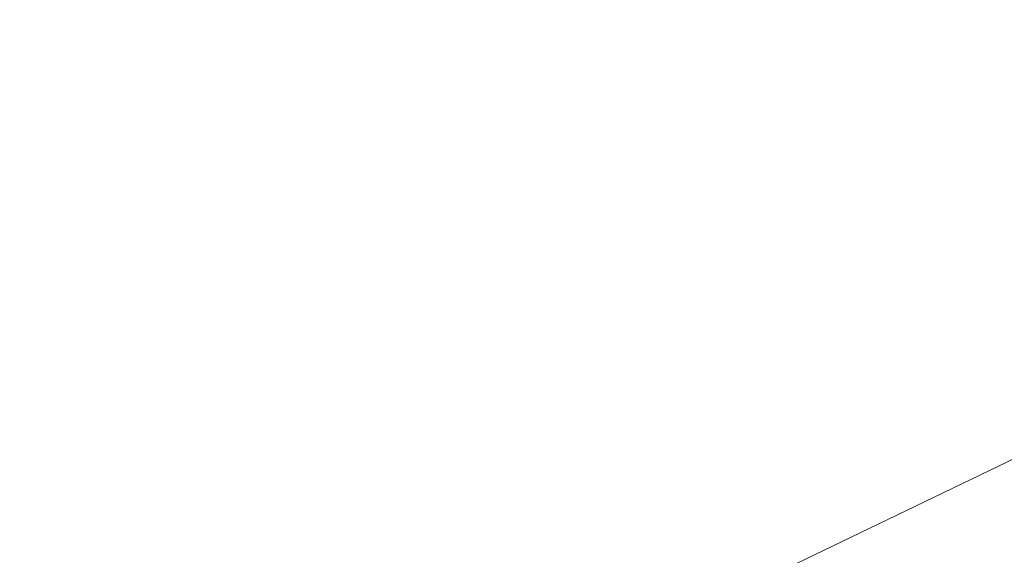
# Model space of a CAD drawing. Header units: millimetres. Extents: x 162876 to 168130, y 402614 to 405602.
# Tile 256 of 256: x 165469.2674 to 165469.439, y 403893.3523 to 403893.4456. Entities that reach past the tile are written whole.
import ezdxf

# ---------------------------------------------------------------- set-up
doc = ezdxf.new("R2010")
doc.units = ezdxf.units.MM
for name, color, linetype, lineweight in [('X-CA190022.004-UO-BGT_Ondergrond$0$GE_316_WGDFietspad_Vlak_GEM', 253, 'Continuous', 9), ('X-CA190022.004-UO-BGT_Ondergrond$0$GE_367_OWGBerm_groenvoorziening_grasenk_GEM', 253, 'Continuous', 9), ('X-CA190022.004-UO-KAD_Percelen$0$B-WE-KG-GRENS_PERCEEL-GV', 150, 'Continuous', 9), ('X-CA190022.004-UO-OPB_Opbreek_v0.1$0$V-WE-VH-VERHARDING_TEGEL-A-200', 252, 'Continuous', 18)]:
    doc.layers.add(name, color=color, linetype=linetype, lineweight=lineweight)

msp = doc.modelspace()

# ---------------------------------------------------------------- hatches: boundary and pattern name
at = {"layer": 'X-CA190022.004-UO-OPB_Opbreek_v0.1$0$V-WE-VH-VERHARDING_TEGEL-A-200'}
h = msp.add_hatch(dxfattribs=at)
h.set_pattern_fill('AVH-TEGEL_300X300_HALFST-SO', color=256, scale=2, pattern_type=2)
h.set_pattern_definition([(0, (0, 0), (0.6, 0.3), [0.6, -0.6]), (90, (0, 0), (-0.6, 4e-17), [])])
edge = h.paths.add_edge_path()
edge.add_line((165468.51054, 403879.87953), (165470.31232, 403879.37847))
edge.add_line((165470.31232, 403879.37847), (165470.3534, 403879.57893))
edge.add_arc((165621.53471, 403843.81993), 155.35281, 166.2628531, 166.6923715, ccw=False)
edge.add_arc((165501.66923, 403873.13001), 31.95583, 144.719179, 166.276236, ccw=False)
edge.add_arc((165508.15829, 403869.43146), 39.39602, 137.846814, 145.779077, ccw=False)
edge.add_line((165478.95193, 403895.87072), (165480.04535, 403897.03017))
edge.add_line((165480.04535, 403897.03017), (165509.51568, 403928.28851))
edge.add_line((165509.51568, 403928.28851), (165514.01797, 403932.91087))
edge.add_arc((165515.30174, 403931.40494), 1.97886, 52.13781, 130.44674, ccw=False)
edge.add_line((165516.51629, 403932.96723), (165517.00655, 403932.53436))
edge.add_line((165517.00655, 403932.53436), (165524.0861, 403926.28353))
edge.add_line((165524.0861, 403926.28353), (165525.34615, 403927.72424))
edge.add_line((165525.34615, 403927.72424), (165518.02681, 403934.16222))
edge.add_arc((165515.30112, 403931.48056), 3.82371, 44.53348, 128.01372)
edge.add_line((165512.94629, 403934.49312), (165512.2257, 403933.76556))
edge.add_line((165512.2257, 403933.76556), (165509.75041, 403931.29127))
edge.add_line((165509.75041, 403931.29127), (165480.24323, 403899.96415))
edge.add_line((165480.24323, 403899.96415), (165478.00497, 403897.58893))
edge.add_arc((165523.17964, 403857.29249), 60.53556, 138.2665917, 144.3671748)
edge.add_arc((165502.04626, 403872.99973), 34.21119, 145.127978, 166.390148)
edge.add_arc((165598.90477, 403848.73096), 134.06299, 166.0501152, 166.5649618)

# ---------------------------------------------------------------- linework, layer by layer
at = {"layer": 'X-CA190022.004-UO-BGT_Ondergrond$0$GE_316_WGDFietspad_Vlak_GEM', "extrusion": (0, 0, -1)}
msp.add_arc((-165503.19191, 403872.46904), 39.01923, 18.830092, 38.78184, dxfattribs=at)
at = {"layer": 'X-CA190022.004-UO-BGT_Ondergrond$0$GE_367_OWGBerm_groenvoorziening_grasenk_GEM'}
msp.add_arc((165503.19191, 403872.46904), 39.01923, 141.21816, 161.169908, dxfattribs=at)
at = {"layer": 'X-CA190022.004-UO-KAD_Percelen$0$B-WE-KG-GRENS_PERCEEL-GV', "flags": 128}
msp.add_lwpolyline([(165206.02, 403764.38), (165414.648, 403867.011), (165488.008, 403902.301), (165500.095, 403908.046), (165516.162, 403915.666), (165529.8, 403922.245), (165525.447, 403925.461), (165439.548, 403884.215), (165377.01, 403853.973), (165312.395, 403823.042), (165261.19, 403798.093), (165219.371, 403778.022), (165203.794, 403770.499)], close=True, dxfattribs=at)
msp.add_lwpolyline([(165497.474, 403741.197), (165497.667, 403757.082), (165501.252, 403778.269), (165482.14, 403813.619), (165476.531, 403838.4), (165471.394, 403861.093), (165490.886, 403870.6), (165502.278, 403876.156), (165512.515, 403881.147), (165488.008, 403902.301), (165414.648, 403867.011), (165432.29, 403842.158), (165433.171, 403842.55), (165456.543, 403853.918), (165459.871, 403852.29), (165465.213, 403828.507), (165469.095, 403811.313), (165472.909, 403794.011), (165474.352, 403787.415), (165476.721, 403776.593), (165481.531, 403755.119), (165484.652, 403736.3)], dxfattribs=at)

doc.saveas('drawing.dxf')
